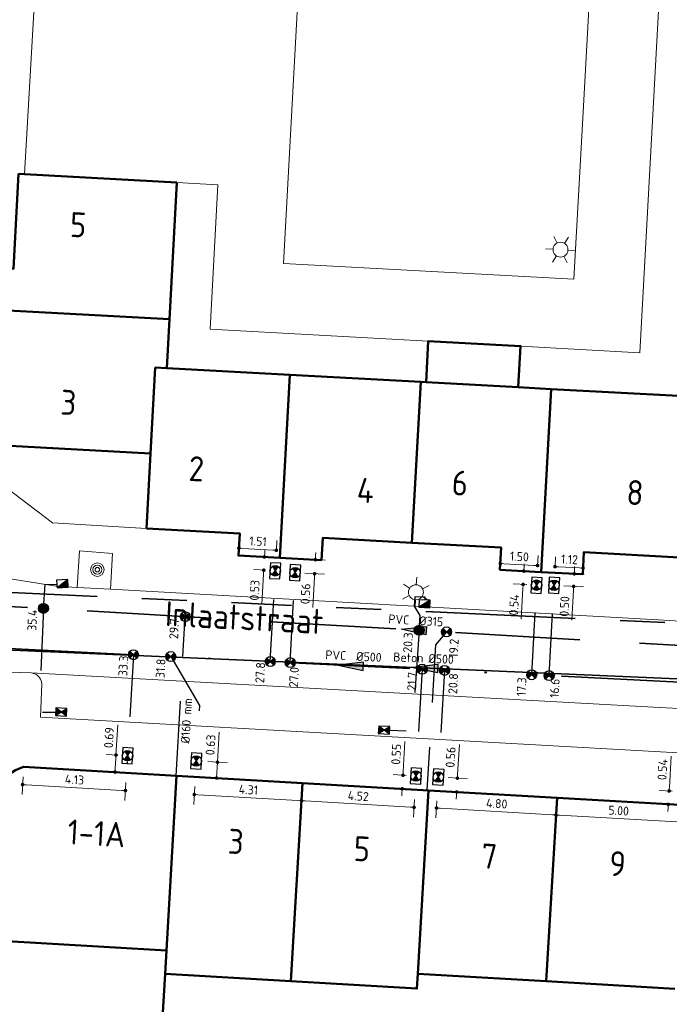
# Model space of a CAD drawing. Header units: metres. Extents: x 94680 to 94820, y 464097 to 464231.
# Tile 9 of 22: x 94748 to 94774, y 464145 to 464184. Entities that reach past the tile are written whole.
import ezdxf
from ezdxf.enums import TextEntityAlignment as Align

# ---------------------------------------------------------------- set-up
doc = ezdxf.new("R2010")
doc.units = ezdxf.units.M
for name, pattern in [('RI-DRAINAGE', [19.2, 6, -1.8, 1.8, -1.8, 2.4, -1.8, 1.8, -1.8]), ('RI-HWA', [7.4, 5, -2.4]), ('RI-HWA_HUISAANSLUITING', [4.8, 3, -1.8]), ('RI-HWA_KOLKAANSLUITING', [4.3, 2.5, -1.8]), ('RI-VWA', [11, 5, -3, 0, -3]), ('RI-VWA_HUISAANSLUITING', [6.1, 2.5, -1.8, 0, -1.8])]:
    doc.linetypes.add(name, pattern=pattern)
doc.layers.get('0').update_dxf_attribs({"linetype": 'CONTINUOUS'})
doc.layers.get('DefPoints').update_dxf_attribs({"linetype": 'CONTINUOUS'})
for name, color, linetype, lineweight in [('B_BEBOUWINGSGRENS_0', 132, 'CONTINUOUS', 50), ('B_LUIFEL_1', 132, 'CONTINUOUS', 50), ('B_TUSSENMUUR_0', 132, 'CONTINUOUS', 50), ('Q_BOOM_0', 251, 'CONTINUOUS', 13), ('Q_LICHTMAST_0', 251, 'CONTINUOUS', 13), ('R-WE-RI-DRAINAGE_DRAIN-G', 90, 'RI-DRAINAGE', 35), ('R-WE-RI-HWA_HUISAANSLUITING-G', 150, 'RI-HWA_HUISAANSLUITING', 25), ('R-WE-RI-HWA_HUISAANSLUITING_PVC-T18', 150, 'CONTINUOUS', 18), ('R-WE-RI-HWA_HULPSTUK-S', 150, 'CONTINUOUS', 25), ('R-WE-RI-HWA_HULPSTUK_INLAAT-T18', 10, 'CONTINUOUS', 18), ('R-WE-RI-HWA_KOLK-S', 150, 'CONTINUOUS', 25), ('R-WE-RI-HWA_KOLKAANSLUITING-G', 150, 'RI-HWA_KOLKAANSLUITING', 25), ('R-WE-RI-HWA_STROOMRICHTING-S', 150, 'CONTINUOUS', 25), ('R-WE-RI-HWA_TRANSPORTLEIDING-G', 150, 'RI-HWA', 35), ('R-WE-RI-VWA_HUISAANSLUITING-G', 20, 'RI-VWA_HUISAANSLUITING', 25), ('R-WE-RI-VWA_HULPSTUK-S', 20, 'CONTINUOUS', 25), ('R-WE-RI-VWA_HULPSTUK_INLAAT-T18', 10, 'CONTINUOUS', 18), ('R-WE-RI-VWA_HULPSTUK_ONTSTOPPINGSSTUK-M', 7, 'CONTINUOUS', 18), ('R-WE-RI-VWA_STROOMRICHTING-S', 20, 'CONTINUOUS', 25), ('R-WE-RI-VWA_TRANSPORTLEIDING-G', 20, 'RI-VWA', 35), ('T_HEK_0', 251, 'CONTINUOUS', 13), ('V-WE-RI-GWA_STROOMRICHTING-S', 30, 'CONTINUOUS', 25), ('V-WE-RI-GWA_TRANSPORTLEIDING-G', 30, 'RI-GWA-V', 35), ('V_WEGGRENS_0', 251, 'CONTINUOUS', 13), ('Z_GBKN_HUISNUMMER_0', 251, 'CONTINUOUS', 13), ('Z_STRAATNAAM_0', 251, 'CONTINUOUS', 13)]:
    doc.layers.add(name, color=color, linetype=linetype, lineweight=lineweight)
doc.styles.add('NLCS-ISO', font='NLCS-ISO.ttf')
doc.styles.add('NLCS-ISO-M200-T18', font='NLCS-ISO.ttf', dxfattribs={"height": 0.36})
doc.styles.get("Standard").update_dxf_attribs({"font": 'isocp.shx'})
doc.linetypes.add('RI-GWA-V', pattern='A,3,[24,NLCS.SHX,S=1,R=0,X=0,Y=0],3,-3', length=9)
doc.dimstyles.new('NLCS-M200-T18-BOL_L2_H1', dxfattribs={"dimscale": 0.2, "dimtxt": 2.5, "dimasz": 0.72, "dimexe": 2, "dimexo": 2, "dimgap": 0.7, "dimtad": 1, "dimzin": 0, "dimdsep": 46, "dimtxsty": 'NLCS-ISO-M200-T18', "dimblk": 'DOT', "dimcen": 0, "dimdle": 2, "dimclrd": 256, "dimclre": 256, "dimclrt": 10, "dimadec": 1, "dimazin": 0, "dimtfac": 1, "dimtdec": 3, "dimtofl": 0, "dimtmove": 0, "dimatfit": 3, "dimldrblk": 'DOT', "dimfxl": 2, "dimfxlon": 1, "dimtfillclr": 256, "dimtolj": 1, "dimtzin": 0, "dimlwd": -1, "dimlwe": -1, "dimarcsym": 0})

# ---------------------------------------------------------------- blocks, each defined once
blk = doc.blocks.new('SRI-HULP_ONTSTOP-SO')
at = {"ltscale": 0.1}
for points in [[(-0.87, 0.58, 0.148069), (-1.05, 0, 0.148069), (-0.87, -0.58), (0, 0)], [(0, 0), (0.87, -0.58, 0.148069), (1.05, 0, 0.148069), (0.87, 0.58)]]:
    blk.add_hatch(color=256, dxfattribs=at).paths.add_polyline_path(points)
for p, q in [((0.87, 0.58), (-0.87, -0.58)), ((-0.87, 0.58), (0.87, -0.58))]:
    blk.add_line(p, q, dxfattribs=at)
at = {"flags": 128}
blk.add_lwpolyline([(-1.58, -1.05), (1.57, -1.05), (1.57, 1.05), (-1.58, 1.05)], close=True, dxfattribs=at)
at = {"ltscale": 0.1}
blk.add_circle((0, 0), 1.05, dxfattribs=at)
blk = doc.blocks.new('*U133')
at = {"ltscale": 0.1}
blk.add_hatch(color=256, dxfattribs=at).paths.add_polyline_path([(-2.5, 0), (2.5, -0.83), (2.5, 0.83)])
at = {"ltscale": 0.1, "flags": 128}
blk.add_lwpolyline([(-2.5, 0), (2.5, -0.83), (2.5, 0.83)], close=True, dxfattribs=at)
at = {"ltscale": 0.1, "style": 'NLCS-ISO'}
for tag, p in [('BOBL', (-85.09, 0)), ('MAT', (-1, 0.5))]:
    blk.add_attdef(tag, text='', height=1.8, dxfattribs=at).set_placement(p, align=Align.BOTTOM_RIGHT)
for tag, p in [('DIA', (1, 0.5)), ('BOBR', (115.13, 0))]:
    blk.add_attdef(tag, text='', height=1.8, dxfattribs=at).set_placement(p, align=Align.BOTTOM_LEFT)
blk.add_attdef('JVA', text='', height=1.8, dxfattribs=at).set_placement((0, -1), align=Align.TOP_CENTER)
blk = doc.blocks.new('N-SRI-KOLK_STRAAT_450X300-SO')
h = blk.add_hatch(color=256)
h.dxf.hatch_style = 1
h.paths.add_polyline_path([(0, 0.75), (-1.125, 1.5), (-1.125, 0)])
h.paths.add_polyline_path([(1.125, 0), (1.125, 1.5), (0, 0.75)])
for p, q in [((-1.125, 0), (1.125, 1.5)), ((1.125, 0), (-1.125, 1.5))]:
    blk.add_line(p, q)
at = {"flags": 128}
blk.add_lwpolyline([(-1.125, 0), (1.125, 0), (1.125, 1.5), (-1.125, 1.5)], close=True, dxfattribs=at)
blk = doc.blocks.new('N-SRI-KOLK_TROTTOIR-SO')
blk.add_hatch(color=256).paths.add_polyline_path([(1.125, 1.5), (-1.125, 1.5), (-1.125, 0)])
blk.add_line((-1.125, 0), (1.125, 1.5))
at = {"flags": 128}
blk.add_lwpolyline([(-1.125, 0), (1.125, 0), (1.125, 1.5), (-1.125, 1.5)], close=True, dxfattribs=at)
blk = doc.blocks.new('_Dot')
at = {"color": 0, "linetype": 'ByBlock', "lineweight": -2}
blk.add_line((-0.5, 0), (-1, 0), dxfattribs=at)
at = {"color": 0, "linetype": 'ByBlock', "const_width": 0.5}
blk.add_lwpolyline([(-0.25, 0, 1), (0.25, 0, 1)], format="xyb", close=True, dxfattribs=at)
blk = doc.blocks.new('*D49')
at = {"layer": 'DefPoints', "color": 0, "transparency": 16777216}
for p in [(94769.391, 464152.942), (94774.38, 464152.651, 0.117), (94769.351, 464152.254)]:
    blk.add_point(p, dxfattribs=at)
at = {"layer": 'R-WE-RI-VWA_HULPSTUK_ONTSTOPPINGSSTUK-M', "transparency": 16777216}
for p, q in [((94769.368, 464152.543), (94769.328, 464151.855)), ((94774.196, 464151.972), (94769.495, 464152.246)), ((94774.356, 464152.254), (94774.316, 464151.564))]:
    blk.add_line(p, q, dxfattribs=at)
at = {"layer": 'R-WE-RI-VWA_HULPSTUK_ONTSTOPPINGSSTUK-M', "transparency": 16777216, "xscale": 0.144, "yscale": 0.144, "zscale": 0.144}
for p, rotation in [((94769.351, 464152.254), 176.6667951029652), ((94774.34, 464151.964), 356.6667951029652)]:
    blk.add_blockref('_Dot', p, dxfattribs=dict(at, rotation=rotation))
at = {"layer": 'R-WE-RI-VWA_HULPSTUK_ONTSTOPPINGSSTUK-M', "color": 10, "transparency": 16777216, "insert": (94771.864, 464152.428), "char_height": 0.36, "attachment_point": 5, "rotation": 356.6668, "style": 'NLCS-ISO-M200-T18'}
blk.add_mtext('\\A1;5.00', dxfattribs=at)
blk = doc.blocks.new('*D50')
at = {"layer": 'DefPoints', "color": 0, "transparency": 16777216}
for p in [(94764.597, 464153.221, 0.133), (94769.391, 464152.941), (94769.351, 464152.254)]:
    blk.add_point(p, dxfattribs=at)
at = {"layer": 'R-WE-RI-VWA_HULPSTUK_ONTSTOPPINGSSTUK-M', "transparency": 16777216}
for p, q in [((94764.573, 464152.825), (94764.533, 464152.135)), ((94764.7, 464152.526), (94769.207, 464152.263)), ((94769.368, 464152.542), (94769.328, 464151.855))]:
    blk.add_line(p, q, dxfattribs=at)
at = {"layer": 'R-WE-RI-VWA_HULPSTUK_ONTSTOPPINGSSTUK-M', "transparency": 16777216, "xscale": 0.144, "yscale": 0.144, "zscale": 0.144}
for p, rotation in [((94764.556, 464152.534), 176.6595271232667), ((94769.351, 464152.254), 356.6595271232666)]:
    blk.add_blockref('_Dot', p, dxfattribs=dict(at, rotation=rotation))
at = {"layer": 'R-WE-RI-VWA_HULPSTUK_ONTSTOPPINGSSTUK-M', "color": 10, "transparency": 16777216, "insert": (94766.972, 464152.714), "char_height": 0.36, "attachment_point": 5, "rotation": 356.6595, "style": 'NLCS-ISO-M200-T18'}
blk.add_mtext('\\A1;4.80', dxfattribs=at)
blk = doc.blocks.new('*D51')
at = {"layer": 'DefPoints', "color": 0, "transparency": 16777216}
for p in [(94759.181, 464153.537), (94763.698, 464153.274, 0.134), (94763.656, 464152.562)]:
    blk.add_point(p, dxfattribs=at)
at = {"layer": 'R-WE-RI-VWA_HULPSTUK_ONTSTOPPINGSSTUK-M', "transparency": 16777216}
for p, q in [((94759.158, 464153.138), (94759.116, 464152.426)), ((94759.283, 464152.817), (94763.512, 464152.571)), ((94763.675, 464152.877), (94763.633, 464152.163))]:
    blk.add_line(p, q, dxfattribs=at)
at = {"layer": 'R-WE-RI-VWA_HULPSTUK_ONTSTOPPINGSSTUK-M', "transparency": 16777216, "xscale": 0.144, "yscale": 0.144, "zscale": 0.144}
for p, rotation in [((94759.14, 464152.826), 176.6620939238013), ((94763.656, 464152.562), 356.6620939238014)]:
    blk.add_blockref('_Dot', p, dxfattribs=dict(at, rotation=rotation))
at = {"layer": 'R-WE-RI-VWA_HULPSTUK_ONTSTOPPINGSSTUK-M', "color": 10, "transparency": 16777216, "insert": (94761.416, 464153.014), "char_height": 0.36, "attachment_point": 5, "rotation": 356.6621, "style": 'NLCS-ISO-M200-T18'}
blk.add_mtext('\\A1;4.52', dxfattribs=at)
blk = doc.blocks.new('*D52')
at = {"layer": 'DefPoints', "color": 0, "transparency": 16777216}
for p in [(94754.88, 464153.788, 0.15), (94759.181, 464153.537), (94759.139, 464152.824)]:
    blk.add_point(p, dxfattribs=at)
at = {"layer": 'R-WE-RI-VWA_HULPSTUK_ONTSTOPPINGSSTUK-M', "transparency": 16777216}
for p, q in [((94754.856, 464153.392), (94754.815, 464152.675)), ((94754.982, 464153.066), (94758.996, 464152.832)), ((94759.158, 464153.138), (94759.116, 464152.424))]:
    blk.add_line(p, q, dxfattribs=at)
at = {"layer": 'R-WE-RI-VWA_HULPSTUK_ONTSTOPPINGSSTUK-M', "transparency": 16777216, "xscale": 0.144, "yscale": 0.144, "zscale": 0.144}
for p, rotation in [((94754.838, 464153.075), 176.6594581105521), ((94759.139, 464152.824), 356.6594581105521)]:
    blk.add_blockref('_Dot', p, dxfattribs=dict(at, rotation=rotation))
at = {"layer": 'R-WE-RI-VWA_HULPSTUK_ONTSTOPPINGSSTUK-M', "color": 10, "transparency": 16777216, "insert": (94757.007, 464153.269), "char_height": 0.36, "attachment_point": 5, "rotation": 356.6595, "style": 'NLCS-ISO-M200-T18'}
blk.add_mtext('\\A1;4.31', dxfattribs=at)
blk = doc.blocks.new('*D53')
at = {"layer": 'DefPoints', "color": 0, "transparency": 16777216}
for p in [(94747.99, 464154.19), (94752.118, 464153.949, 0.153), (94752.076, 464153.234)]:
    blk.add_point(p, dxfattribs=at)
at = {"layer": 'R-WE-RI-VWA_HULPSTUK_ONTSTOPPINGSSTUK-M', "transparency": 16777216}
for p, q in [((94747.967, 464153.791), (94747.925, 464153.076)), ((94748.092, 464153.467), (94751.932, 464153.243)), ((94752.095, 464153.554), (94752.053, 464152.835))]:
    blk.add_line(p, q, dxfattribs=at)
at = {"layer": 'R-WE-RI-VWA_HULPSTUK_ONTSTOPPINGSSTUK-M', "transparency": 16777216, "xscale": 0.144, "yscale": 0.144, "zscale": 0.144}
for p, rotation in [((94747.948, 464153.475), 176.6614519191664), ((94752.076, 464153.234), 356.6614519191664)]:
    blk.add_blockref('_Dot', p, dxfattribs=dict(at, rotation=rotation))
at = {"layer": 'R-WE-RI-VWA_HULPSTUK_ONTSTOPPINGSSTUK-M', "color": 10, "transparency": 16777216, "insert": (94750.031, 464153.674), "char_height": 0.36, "attachment_point": 5, "rotation": 356.6615, "style": 'NLCS-ISO-M200-T18'}
blk.add_mtext('\\A1;4.13', dxfattribs=at)
blk = doc.blocks.new('*D54')
at = {"layer": 'DefPoints', "color": 0, "transparency": 16777216}
for p in [(94751.695, 464154.661), (94752.158, 464154.634, 0.153), (94752.118, 464153.949, 0.153)]:
    blk.add_point(p, dxfattribs=at)
at = {"layer": 'R-WE-RI-VWA_HULPSTUK_ONTSTOPPINGSSTUK-M', "transparency": 16777216}
for p, q in [((94751.695, 464154.661), (94751.766, 464155.875)), ((94751.764, 464154.657), (94751.296, 464154.685)), ((94751.663, 464154.12), (94751.687, 464154.518)), ((94751.724, 464153.972), (94751.256, 464153.999))]:
    blk.add_line(p, q, dxfattribs=at)
at = {"layer": 'R-WE-RI-VWA_HULPSTUK_ONTSTOPPINGSSTUK-M', "transparency": 16777216, "xscale": 0.144, "yscale": 0.144, "zscale": 0.144}
for p, rotation in [((94751.695, 464154.661), 86.66145191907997), ((94751.655, 464153.976), 266.66145191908)]:
    blk.add_blockref('_Dot', p, dxfattribs=dict(at, rotation=rotation))
at = {"layer": 'R-WE-RI-VWA_HULPSTUK_ONTSTOPPINGSSTUK-M', "color": 10, "transparency": 16777216, "insert": (94751.415, 464155.359), "char_height": 0.36, "attachment_point": 5, "rotation": 86.6615, "style": 'NLCS-ISO-M200-T18'}
blk.add_mtext('\\A1;0.69', dxfattribs=at)
blk = doc.blocks.new('*D55')
at = {"layer": 'DefPoints', "color": 0, "transparency": 16777216}
for p in [(94754.916, 464154.421, 0.15), (94755.767, 464154.372), (94754.88, 464153.788, 0.15)]:
    blk.add_point(p, dxfattribs=at)
at = {"layer": 'R-WE-RI-VWA_HULPSTUK_ONTSTOPPINGSSTUK-M', "transparency": 16777216}
for p, q in [((94755.767, 464154.372), (94755.838, 464155.585)), ((94755.374, 464154.395), (94756.167, 464154.348)), ((94755.739, 464153.882), (94755.759, 464154.228)), ((94755.337, 464153.761), (94756.13, 464153.715))]:
    blk.add_line(p, q, dxfattribs=at)
at = {"layer": 'R-WE-RI-VWA_HULPSTUK_ONTSTOPPINGSSTUK-M', "transparency": 16777216, "xscale": 0.144, "yscale": 0.144, "zscale": 0.144}
for p, rotation in [((94755.767, 464154.372), 86.65945811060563), ((94755.73, 464153.738), 266.6594581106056)]:
    blk.add_blockref('_Dot', p, dxfattribs=dict(at, rotation=rotation))
at = {"layer": 'R-WE-RI-VWA_HULPSTUK_ONTSTOPPINGSSTUK-M', "color": 10, "transparency": 16777216, "insert": (94755.488, 464155.069), "char_height": 0.36, "attachment_point": 5, "rotation": 86.6595, "style": 'NLCS-ISO-M200-T18'}
blk.add_mtext('\\A1;0.63', dxfattribs=at)
blk = doc.blocks.new('*D56')
at = {"layer": 'DefPoints', "color": 0, "transparency": 16777216}
for p in [(94763.209, 464153.85), (94763.73, 464153.82, 0.134), (94763.698, 464153.274, 0.134)]:
    blk.add_point(p, dxfattribs=at)
at = {"layer": 'R-WE-RI-VWA_HULPSTUK_ONTSTOPPINGSSTUK-M', "transparency": 16777216}
for p, q in [((94763.218, 464153.994), (94763.288, 464155.208)), ((94763.334, 464153.843), (94762.81, 464153.874)), ((94763.303, 464153.297), (94762.778, 464153.327)), ((94763.169, 464153.16), (94763.161, 464153.016))]:
    blk.add_line(p, q, dxfattribs=at)
at = {"layer": 'R-WE-RI-VWA_HULPSTUK_ONTSTOPPINGSSTUK-M', "transparency": 16777216, "xscale": 0.144, "yscale": 0.144, "zscale": 0.144}
for p, rotation in [((94763.209, 464153.85), 266.6620939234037), ((94763.177, 464153.304), 86.66209392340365)]:
    blk.add_blockref('_Dot', p, dxfattribs=dict(at, rotation=rotation))
at = {"layer": 'R-WE-RI-VWA_HULPSTUK_ONTSTOPPINGSSTUK-M', "color": 10, "transparency": 16777216, "insert": (94762.938, 464154.692), "char_height": 0.36, "attachment_point": 5, "rotation": 86.6621, "style": 'NLCS-ISO-M200-T18'}
blk.add_mtext('\\A1;0.55', dxfattribs=at)
blk = doc.blocks.new('*D57')
at = {"layer": 'DefPoints', "color": 0, "transparency": 16777216}
for p in [(94764.629, 464153.777, 0.133), (94765.393, 464153.732), (94764.597, 464153.221, 0.133)]:
    blk.add_point(p, dxfattribs=at)
at = {"layer": 'R-WE-RI-VWA_HULPSTUK_ONTSTOPPINGSSTUK-M', "transparency": 16777216}
for p, q in [((94765.401, 464153.876), (94765.472, 464155.09)), ((94765.026, 464153.754), (94765.792, 464153.709)), ((94764.993, 464153.198), (94765.759, 464153.153)), ((94765.352, 464153.033), (94765.343, 464152.889))]:
    blk.add_line(p, q, dxfattribs=at)
at = {"layer": 'R-WE-RI-VWA_HULPSTUK_ONTSTOPPINGSSTUK-M', "transparency": 16777216, "xscale": 0.144, "yscale": 0.144, "zscale": 0.144}
for p, rotation in [((94765.393, 464153.732), 266.6674406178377), ((94765.36, 464153.177), 86.66744061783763)]:
    blk.add_blockref('_Dot', p, dxfattribs=dict(at, rotation=rotation))
at = {"layer": 'R-WE-RI-VWA_HULPSTUK_ONTSTOPPINGSSTUK-M', "color": 10, "transparency": 16777216, "insert": (94765.121, 464154.574), "char_height": 0.36, "attachment_point": 5, "rotation": 86.6674, "style": 'NLCS-ISO-M200-T18'}
blk.add_mtext('\\A1;0.56', dxfattribs=at)
blk = doc.blocks.new('*D58')
at = {"layer": 'DefPoints', "color": 0, "transparency": 16777216}
for p in [(94773.888, 464153.217), (94774.411, 464153.186, 0.117), (94774.38, 464152.651, 0.117)]:
    blk.add_point(p, dxfattribs=at)
at = {"layer": 'R-WE-RI-VWA_HULPSTUK_ONTSTOPPINGSSTUK-M', "transparency": 16777216}
for p, q in [((94773.896, 464153.361), (94773.969, 464154.611)), ((94774.015, 464153.21), (94773.489, 464153.24)), ((94773.983, 464152.675), (94773.458, 464152.705)), ((94773.848, 464152.538), (94773.84, 464152.394))]:
    blk.add_line(p, q, dxfattribs=at)
at = {"layer": 'R-WE-RI-VWA_HULPSTUK_ONTSTOPPINGSSTUK-M', "transparency": 16777216, "xscale": 0.144, "yscale": 0.144, "zscale": 0.144}
for p, rotation in [((94773.888, 464153.217), 266.6667951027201), ((94773.857, 464152.682), 86.66679510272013)]:
    blk.add_blockref('_Dot', p, dxfattribs=dict(at, rotation=rotation))
at = {"layer": 'R-WE-RI-VWA_HULPSTUK_ONTSTOPPINGSSTUK-M', "color": 10, "transparency": 16777216, "insert": (94773.618, 464154.076), "char_height": 0.36, "attachment_point": 5, "rotation": 86.6668, "style": 'NLCS-ISO-M200-T18'}
blk.add_mtext('\\A1;0.54', dxfattribs=at)
blk = doc.blocks.new('*D60')
at = {"layer": 'DefPoints', "color": 0, "transparency": 16777216}
for p in [(94756.627, 464162.967), (94756.61, 464162.673), (94758.113, 464162.589, 0.144)]:
    blk.add_point(p, dxfattribs=at)
at = {"layer": 'R-WE-RI-VWA_HULPSTUK_ONTSTOPPINGSSTUK-M', "transparency": 16777216}
for p, q in [((94756.627, 464162.967), (94756.649, 464163.366)), ((94758.13, 464162.891), (94758.152, 464163.282)), ((94757.986, 464162.891), (94756.77, 464162.959))]:
    blk.add_line(p, q, dxfattribs=at)
at = {"layer": 'R-WE-RI-VWA_HULPSTUK_ONTSTOPPINGSSTUK-M', "transparency": 16777216, "xscale": 0.144, "yscale": 0.144, "zscale": 0.144}
for p, rotation in [((94756.627, 464162.967), 176.7845160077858), ((94758.129, 464162.882), 356.7845160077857)]:
    blk.add_blockref('_Dot', p, dxfattribs=dict(at, rotation=rotation))
at = {"layer": 'R-WE-RI-VWA_HULPSTUK_ONTSTOPPINGSSTUK-M', "color": 10, "transparency": 16777216, "insert": (94757.396, 464163.244), "char_height": 0.36, "attachment_point": 5, "rotation": 356.7845, "style": 'NLCS-ISO-M200-T18'}
blk.add_mtext('\\A1;1.51', dxfattribs=at)
blk = doc.blocks.new('*D62')
at = {"layer": 'DefPoints', "color": 0, "transparency": 16777216}
for p in [(94758.113, 464162.589, 0.144), (94757.624, 464162.083), (94758.084, 464162.059, 0.144)]:
    blk.add_point(p, dxfattribs=at)
at = {"layer": 'R-WE-RI-VWA_HULPSTUK_ONTSTOPPINGSSTUK-M', "transparency": 16777216}
for p, q in [((94757.661, 464162.757), (94757.669, 464162.901)), ((94757.719, 464162.61), (94757.254, 464162.635)), ((94757.69, 464162.08), (94757.225, 464162.105)), ((94757.617, 464161.94), (94757.551, 464160.725))]:
    blk.add_line(p, q, dxfattribs=at)
at = {"layer": 'R-WE-RI-VWA_HULPSTUK_ONTSTOPPINGSSTUK-M', "transparency": 16777216, "xscale": 0.144, "yscale": 0.144, "zscale": 0.144}
for p, rotation in [((94757.653, 464162.614), 266.9059419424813), ((94757.624, 464162.083), 86.90594194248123)]:
    blk.add_blockref('_Dot', p, dxfattribs=dict(at, rotation=rotation))
at = {"layer": 'R-WE-RI-VWA_HULPSTUK_ONTSTOPPINGSSTUK-M', "color": 10, "transparency": 16777216, "insert": (94757.26, 464161.278), "char_height": 0.36, "attachment_point": 5, "rotation": 86.9059, "style": 'NLCS-ISO-M200-T18'}
blk.add_mtext('\\A1;0.53', dxfattribs=at)
blk = doc.blocks.new('*D63')
at = {"layer": 'DefPoints', "color": 0, "transparency": 16777216}
for p in [(94758.912, 464162.546, 0.143), (94758.881, 464161.983, 0.143), (94759.663, 464161.941)]:
    blk.add_point(p, dxfattribs=at)
at = {"layer": 'R-WE-RI-VWA_HULPSTUK_ONTSTOPPINGSSTUK-M', "transparency": 16777216}
for p, q in [((94759.308, 464162.524), (94760.093, 464162.482)), ((94759.701, 464162.647), (94759.709, 464162.791)), ((94759.278, 464161.962), (94760.062, 464161.92)), ((94759.655, 464161.797), (94759.589, 464160.583))]:
    blk.add_line(p, q, dxfattribs=at)
at = {"layer": 'R-WE-RI-VWA_HULPSTUK_ONTSTOPPINGSSTUK-M', "transparency": 16777216, "xscale": 0.144, "yscale": 0.144, "zscale": 0.144}
for p, rotation in [((94759.693, 464162.503), 266.9059419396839), ((94759.663, 464161.941), 86.90594193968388)]:
    blk.add_blockref('_Dot', p, dxfattribs=dict(at, rotation=rotation))
at = {"layer": 'R-WE-RI-VWA_HULPSTUK_ONTSTOPPINGSSTUK-M', "color": 10, "transparency": 16777216, "insert": (94759.299, 464161.136), "char_height": 0.36, "attachment_point": 5, "rotation": 86.9059, "style": 'NLCS-ISO-M200-T18'}
blk.add_mtext('\\A1;0.56', dxfattribs=at)
blk = doc.blocks.new('*D64')
at = {"layer": 'DefPoints', "color": 0, "transparency": 16777216}
for p in [(94767.1, 464162.1), (94768.598, 464162.019, 0.127), (94768.612, 464162.271)]:
    blk.add_point(p, dxfattribs=at)
at = {"layer": 'R-WE-RI-VWA_HULPSTUK_ONTSTOPPINGSSTUK-M', "transparency": 16777216}
for p, q in [((94767.114, 464162.352), (94767.135, 464162.751)), ((94768.612, 464162.278), (94768.633, 464162.67)), ((94767.257, 464162.344), (94768.468, 464162.278))]:
    blk.add_line(p, q, dxfattribs=at)
at = {"layer": 'R-WE-RI-VWA_HULPSTUK_ONTSTOPPINGSSTUK-M', "transparency": 16777216, "xscale": 0.144, "yscale": 0.144, "zscale": 0.144}
for p, rotation in [((94767.114, 464162.352), 176.8966406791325), ((94768.612, 464162.271), 356.8966406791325)]:
    blk.add_blockref('_Dot', p, dxfattribs=dict(at, rotation=rotation))
at = {"layer": 'R-WE-RI-VWA_HULPSTUK_ONTSTOPPINGSSTUK-M', "color": 10, "transparency": 16777216, "insert": (94767.88, 464162.631), "char_height": 0.36, "attachment_point": 5, "rotation": 356.8966, "style": 'NLCS-ISO-M200-T18'}
blk.add_mtext('\\A1;1.50', dxfattribs=at)
blk = doc.blocks.new('*D65')
at = {"layer": 'DefPoints', "color": 0, "transparency": 16777216}
for p in [(94770.433, 464162.166), (94769.297, 464161.981, 0.126), (94770.42, 464161.92)]:
    blk.add_point(p, dxfattribs=at)
at = {"layer": 'R-WE-RI-VWA_HULPSTUK_ONTSTOPPINGSSTUK-M', "transparency": 16777216}
for p, q in [((94769.311, 464162.234), (94769.332, 464162.626)), ((94770.433, 464162.166), (94770.455, 464162.565)), ((94769.454, 464162.219), (94770.29, 464162.173))]:
    blk.add_line(p, q, dxfattribs=at)
at = {"layer": 'R-WE-RI-VWA_HULPSTUK_ONTSTOPPINGSSTUK-M', "transparency": 16777216, "xscale": 0.144, "yscale": 0.144, "zscale": 0.144}
for p, rotation in [((94769.31, 464162.227), 176.8966406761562), ((94770.433, 464162.166), 356.8966406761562)]:
    blk.add_blockref('_Dot', p, dxfattribs=dict(at, rotation=rotation))
at = {"layer": 'R-WE-RI-VWA_HULPSTUK_ONTSTOPPINGSSTUK-M', "color": 10, "transparency": 16777216, "insert": (94769.889, 464162.516), "char_height": 0.36, "attachment_point": 5, "rotation": 356.8966, "style": 'NLCS-ISO-M200-T18'}
blk.add_mtext('\\A1;1.12', dxfattribs=at)
blk = doc.blocks.new('*D66')
at = {"layer": 'DefPoints', "color": 0, "transparency": 16777216}
for p in [(94768.598, 464162.019, 0.127), (94768.03, 464161.512), (94768.569, 464161.482, 0.127)]:
    blk.add_point(p, dxfattribs=at)
at = {"layer": 'R-WE-RI-VWA_HULPSTUK_ONTSTOPPINGSSTUK-M', "transparency": 16777216}
for p, q in [((94768.202, 464162.04), (94767.659, 464162.07)), ((94768.067, 464162.192), (94768.074, 464162.336)), ((94768.173, 464161.504), (94767.63, 464161.533)), ((94768.022, 464161.368), (94767.954, 464160.118))]:
    blk.add_line(p, q, dxfattribs=at)
at = {"layer": 'R-WE-RI-VWA_HULPSTUK_ONTSTOPPINGSSTUK-M', "transparency": 16777216, "xscale": 0.144, "yscale": 0.144, "zscale": 0.144}
for p, rotation in [((94768.059, 464162.048), 266.8966406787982), ((94768.03, 464161.512), 86.89664067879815)]:
    blk.add_blockref('_Dot', p, dxfattribs=dict(at, rotation=rotation))
at = {"layer": 'R-WE-RI-VWA_HULPSTUK_ONTSTOPPINGSSTUK-M', "color": 10, "transparency": 16777216, "insert": (94767.665, 464160.688), "char_height": 0.36, "attachment_point": 5, "rotation": 86.8966, "style": 'NLCS-ISO-M200-T18'}
blk.add_mtext('\\A1;0.54', dxfattribs=at)
blk = doc.blocks.new('*D67')
at = {"layer": 'DefPoints', "color": 0, "transparency": 16777216}
for p in [(94769.297, 464161.981, 0.126), (94769.27, 464161.477, 0.126), (94770.054, 464161.435)]:
    blk.add_point(p, dxfattribs=at)
at = {"layer": 'R-WE-RI-VWA_HULPSTUK_ONTSTOPPINGSSTUK-M', "transparency": 16777216}
for p, q in [((94770.089, 464162.082), (94770.097, 464162.226)), ((94769.694, 464161.959), (94770.481, 464161.917)), ((94769.667, 464161.456), (94770.453, 464161.413)), ((94770.046, 464161.291), (94769.98, 464160.077))]:
    blk.add_line(p, q, dxfattribs=at)
at = {"layer": 'R-WE-RI-VWA_HULPSTUK_ONTSTOPPINGSSTUK-M', "transparency": 16777216, "xscale": 0.144, "yscale": 0.144, "zscale": 0.144}
for p, rotation in [((94770.081, 464161.938), 266.8966406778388), ((94770.054, 464161.435), 86.89664067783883)]:
    blk.add_blockref('_Dot', p, dxfattribs=dict(at, rotation=rotation))
at = {"layer": 'R-WE-RI-VWA_HULPSTUK_ONTSTOPPINGSSTUK-M', "color": 10, "transparency": 16777216, "insert": (94769.69, 464160.629), "char_height": 0.36, "attachment_point": 5, "rotation": 86.8966, "style": 'NLCS-ISO-M200-T18'}
blk.add_mtext('\\A1;0.50', dxfattribs=at)
blk = doc.blocks.new('*U234')
at = {"ltscale": 0.1}
blk.add_hatch(color=256, dxfattribs=at).paths.add_polyline_path([(-2.5, 0), (2.5, 0.83), (2.5, -0.83)])
at = {"ltscale": 0.1, "flags": 128}
blk.add_lwpolyline([(-2.5, 0), (2.5, 0.83), (2.5, -0.83)], close=True, dxfattribs=at)
at = {"ltscale": 0.1, "style": 'NLCS-ISO'}
for tag, p in [('BOBL', (-94.78, 0)), ('MAT', (-1, 0.5))]:
    blk.add_attdef(tag, text='', height=1.8, dxfattribs=at).set_placement(p, align=Align.BOTTOM_RIGHT)
for tag, p in [('DIA', (1, 0.5)), ('BOBR', (93.97, 0))]:
    blk.add_attdef(tag, text='', height=1.8, dxfattribs=at).set_placement(p, align=Align.BOTTOM_LEFT)
blk.add_attdef('JVA', text='', height=1.8, dxfattribs=at).set_placement((0, -1), align=Align.TOP_CENTER)
blk = doc.blocks.new('Q_LICHTMAST')
for points in [[(0, 0.3), (0, 0.6)], [(-0.26, 0.15), (-0.52, 0.3)], [(0.26, 0.15), (0.52, 0.3)], [(-0.26, -0.15), (-0.52, -0.3)], [(0, -0.3), (0, -0.6)], [(0.26, -0.15), (0.52, -0.3)]]:
    blk.add_lwpolyline(points)
blk.add_circle((0, 0), 0.3)
blk = doc.blocks.new('Q_BOOM')
for radius in [0.27, 0.18, 0.09]:
    blk.add_circle((0, 0), radius)
blk = doc.blocks.new('Achtergrond')
at = {"layer": 'B_BEBOUWINGSGRENS_0'}
for p, q in [((94748.03, 464177.987), (94754.14, 464177.65)), ((94754.14, 464177.65), (94753.846, 464172.166)), ((94753.846, 464172.166), (94753.74, 464170.2)), ((94753.74, 464170.2), (94758.676, 464169.931)), ((94758.676, 464169.931), (94763.922, 464169.645)), ((94763.922, 464169.645), (94764.136, 464169.633)), ((94764.136, 464169.633), (94767.836, 464169.431)), ((94767.836, 464169.431), (94769.161, 464169.359)), ((94769.161, 464169.359), (94774.27, 464169.08)), ((94753.08, 464166.77), (94747.19, 464167.09)), ((94754.127, 464153.832), (94759.181, 464153.537)), ((94759.181, 464153.537), (94764.239, 464153.242)), ((94764.239, 464153.242), (94769.391, 464152.942)), ((94769.391, 464152.942), (94774.542, 464152.642)), ((94753.663, 464145.879), (94753.308, 464139.802)), ((94758.717, 464145.58), (94753.663, 464145.879)), ((94768.961, 464145.575), (94763.81, 464145.88)), ((94774.112, 464145.269), (94768.961, 464145.575))]:
    blk.add_line(p, q, dxfattribs=at)
for points in [[(94746.6, 464172.555), (94746.69, 464174.23), (94747.58, 464174.18), (94747.79, 464178), (94748.03, 464177.987)], [(94752.92, 464163.76), (94752.932, 464163.994), (94753.08, 464166.77)], [(94758.275, 464162.58), (94756.61, 464162.67), (94756.66, 464163.56), (94752.92, 464163.76)], [(94763.57, 464163.185), (94759.99, 464163.38), (94759.94, 464162.49), (94758.275, 464162.58)], [(94768.76, 464162.01), (94767.1, 464162.1), (94767.15, 464162.99), (94763.57, 464163.185)], [(94774.3, 464162.6), (94770.47, 464162.81), (94770.42, 464161.92), (94768.76, 464162.01)], [(94746.64, 464152.266), (94746.663, 464152.676), (94746.752, 464153.017), (94746.903, 464153.337), (94747.11, 464153.622), (94747.367, 464153.865), (94747.663, 464154.057), (94747.99, 464154.19), (94754.127, 464153.832)], [(94763.81, 464145.88), (94763.77, 464145.28), (94758.717, 464145.58)]]:
    blk.add_lwpolyline(points, dxfattribs=at)
at = {"layer": 'B_LUIFEL_1'}
for p, q in [((94764.226, 464171.28), (94764.136, 464169.633)), ((94767.836, 464169.431), (94767.926, 464171.078)), ((94764.136, 464169.633), (94764.136, 464169.633))]:
    blk.add_line(p, q, dxfattribs=at)
for points in [[(94767.926, 464171.078), (94767.926, 464171.082), (94764.226, 464171.284), (94764.226, 464171.28)], [(94764.136, 464169.633), (94767.836, 464169.431), (94767.836, 464169.431)]]:
    blk.add_lwpolyline(points, dxfattribs=at)
at = {"layer": 'B_TUSSENMUUR_0'}
for p, q in [((94746.6, 464172.555), (94753.846, 464172.166)), ((94753.08, 464166.77), (94753.266, 464170.225)), ((94753.266, 464170.225), (94753.74, 464170.2)), ((94758.275, 464162.58), (94758.676, 464169.931)), ((94763.922, 464169.645), (94763.57, 464163.185)), ((94769.161, 464169.359), (94768.76, 464162.01)), ((94753.717, 464146.808), (94754.127, 464153.832)), ((94758.717, 464145.58), (94759.181, 464153.537)), ((94764.239, 464153.242), (94763.81, 464145.88)), ((94769.391, 464152.942), (94768.961, 464145.575)), ((94746.361, 464147.237), (94753.717, 464146.808)), ((94753.717, 464146.808), (94753.663, 464145.879))]:
    blk.add_line(p, q, dxfattribs=at)
at = {"layer": 'T_HEK_0'}
blk.add_line((94748.42, 464184.965), (94748.03, 464177.987), dxfattribs=at)
at = {"layer": 'V_WEGGRENS_0'}
for p, q in [((94764.226, 464171.28), (94767.926, 464171.078)), ((94751.473, 464161.319), (94750.144, 464161.393)), ((94773.448, 464160.09), (94751.473, 464161.319)), ((94778.347, 464159.816), (94773.448, 464160.09)), ((94746.723, 464158.009), (94748.294, 464157.96)), ((94773.257, 464156.587), (94748.294, 464157.96)), ((94773.257, 464156.587), (94778.842, 464156.28))]:
    blk.add_line(p, q, dxfattribs=at)
for points in [[(94767.926, 464171.078), (94772.712, 464170.817), (94773.723, 464189.472)], [(94759.13, 464187.46), (94758.42, 464174.4), (94770.07, 464173.77), (94770.396, 464179.76), (94770.78, 464186.82)], [(94754.14, 464177.65), (94755.788, 464177.562), (94755.476, 464171.758), (94764.226, 464171.28)], [(94752.92, 464163.76), (94749.146, 464163.988), (94747.304, 464165.386)], [(94750.144, 464161.393), (94750.226, 464162.858), (94751.553, 464162.749), (94751.473, 464161.319)], [(94750.144, 464161.393), (94749.302, 464161.44), (94747.541, 464161.721), (94747.19, 464161.797)], [(94748.294, 464157.96), (94748.387, 464157.94), (94748.474, 464157.903), (94748.553, 464157.85), (94748.62, 464157.782), (94748.672, 464157.703), (94748.709, 464157.615), (94748.727, 464157.522), (94748.672, 464156.187), (94778.325, 464154.518)]]:
    blk.add_lwpolyline(points, dxfattribs=at)
at = {"layer": 'Q_BOOM_0', "rotation": 87}
blk.add_blockref('Q_BOOM', (94750.948, 464162.106), dxfattribs=at)
at = {"layer": 'Q_LICHTMAST_0'}
for p, rotation in [((94769.53, 464174.955), 87), ((94763.728, 464161.199), 177)]:
    blk.add_blockref('Q_LICHTMAST', p, dxfattribs=dict(at, rotation=rotation))
at = {"layer": 'Z_GBKN_HUISNUMMER_0', "linetype": 'Continuous'}
for s, rotation, p in [('5', -3.2, (94750.181, 464175.953)), ('3', -3.2, (94749.791, 464168.82)), ('2', -3, (94754.923, 464166.156)), ('6', -3.1, (94765.496, 464165.584)), ('4', -3.1, (94761.704, 464165.29)), ('8', -3.2, (94772.522, 464165.201)), ('1-1A', -3.3, (94750.913, 464151.515)), ('3', -3.3, (94756.508, 464151.189)), ('5', -3.3, (94761.564, 464150.894)), ('7', -3.3, (94766.67, 464150.596)), ('9', -3.3, (94771.821, 464150.296))]:
    blk.add_text(s, height=1, rotation=rotation, dxfattribs=at).set_placement(p, align=Align.MIDDLE)
at = {"layer": 'Z_STRAATNAAM_0', "linetype": 'Continuous'}
blk.add_text('Inlaatstraat', height=1, rotation=-3, dxfattribs=at).set_placement((94756.84, 464160.18), align=Align.MIDDLE)
blk = doc.blocks.new('SRI-HULP_INLAAT_KOLK-SO')
h = blk.add_hatch(color=256)
edge = h.paths.add_edge_path()
edge.add_arc((0, 0), 1, 0, 360)
blk.add_circle((0, 0), 1)
blk = doc.blocks.new('SRI-HULP_INLAAT_125MM-SO')
h = blk.add_hatch(color=256)
h.dxf.hatch_style = 1
h.paths.add_polyline_path([(-0.71, 0.71, 0.198912), (-1, 0, 0.198912), (-0.71, -0.71), (0, 0)])
h = blk.add_hatch(color=256)
h.dxf.hatch_style = 1
h.paths.add_polyline_path([(1, 0, 0.198912), (0.71, 0.71), (0, 0), (0.71, -0.71, 0.198912)])
for p, q in [((-0.71, 0.71), (0.71, -0.71)), ((-0.71, -0.71), (0.71, 0.71))]:
    blk.add_line(p, q)
blk.add_circle((0, 0), 1)
blk = doc.blocks.new('*U221')
at = {"ltscale": 0.1}
blk.add_hatch(color=256, dxfattribs=at).paths.add_polyline_path([(-2.5, 0), (2.5, -0.83), (2.5, 0.83)])
at = {"ltscale": 0.1, "flags": 128}
blk.add_lwpolyline([(-2.5, 0), (2.5, -0.83), (2.5, 0.83)], close=True, dxfattribs=at)
at = {"ltscale": 0.1, "style": 'NLCS-ISO'}
for tag, p in [('BOBL', (-99.56, 0)), ('MAT', (-0.5, 0.5))]:
    blk.add_attdef(tag, text='', height=1.8, dxfattribs=at).set_placement(p, align=Align.BOTTOM_RIGHT)
for tag, p in [('DIA', (0.5, 0.5)), ('BOBR', (98.83, 0))]:
    blk.add_attdef(tag, text='', height=1.8, dxfattribs=at).set_placement(p, align=Align.BOTTOM_LEFT)
blk.add_attdef('JVA', text='', height=1.8, dxfattribs=at).set_placement((0, -1), align=Align.TOP_CENTER)
at = {"ltscale": 0.1, "style": 'NLCS-ISO', "flags": 1}
blk.add_attdef('PUTNR-L', text='', height=1.8, dxfattribs=at).set_placement((-0.82, -5.89), align=Align.BOTTOM_RIGHT)
blk.add_attdef('PUTNR-L', text='', height=1.8, dxfattribs=at).set_placement((1.95, -5.77), align=Align.BOTTOM_LEFT)

msp = doc.modelspace()

# ---------------------------------------------------------------- linework, layer by layer
at = {"layer": 'R-WE-RI-DRAINAGE_DRAIN-G', "flags": 128}
msp.add_lwpolyline([(94744.947, 464161.312), (94783.74, 464159.512)], dxfattribs=at)
at = {"layer": 'R-WE-RI-HWA_HUISAANSLUITING-G', "flags": 128}
msp.add_lwpolyline([(94754.104, 464153.832), (94754.476, 464160.217)], dxfattribs=at)
at = {"layer": 'R-WE-RI-HWA_HUISAANSLUITING-G', "elevation": 0.055, "flags": 128}
msp.add_lwpolyline([(94764.959, 464159.606), (94764.513, 464159.092), (94764.172, 464153.246)], dxfattribs=at)
at = {"layer": 'R-WE-RI-HWA_KOLKAANSLUITING-G', "flags": 128}
for points in [[(94748.786, 464160.549), (94748.86, 464161.515), (94749.32, 464161.529)], [(94763.86, 464159.67), (94763.901, 464160.26), (94763.672, 464160.634), (94763.697, 464161.03), (94764.087, 464161.009), (94764.08, 464160.886)], [(94748.786, 464160.549), (94748.608, 464156.388), (94749.396, 464156.388)], [(94763.86, 464159.67), (94763.57, 464155.611), (94762.678, 464155.651)]]:
    msp.add_lwpolyline(points, dxfattribs=at)
at = {"layer": 'R-WE-RI-HWA_TRANSPORTLEIDING-G', "flags": 128}
msp.add_lwpolyline([(94743.154, 464160.878), (94784.126, 464158.487)], dxfattribs=at)
at = {"layer": 'R-WE-RI-VWA_HUISAANSLUITING-G', "flags": 128}
for points in [[(94757.887, 464158.414), (94758.113, 464162.589)], [(94758.686, 464158.373), (94758.912, 464162.546)], [(94768.374, 464157.885), (94768.598, 464162.019)], [(94769.073, 464157.85), (94769.297, 464161.981)], [(94752.394, 464158.69), (94752.118, 464153.949)], [(94753.892, 464158.615), (94755.047, 464156.656), (94754.88, 464153.788)], [(94763.98, 464158.106), (94763.698, 464153.274)], [(94764.878, 464158.061), (94764.597, 464153.221)]]:
    msp.add_lwpolyline(points, dxfattribs=at)
at = {"layer": 'R-WE-RI-VWA_TRANSPORTLEIDING-G', "elevation": 0.1, "flags": 128}
msp.add_lwpolyline([(94785.652, 464157.014), (94741.512, 464159.239)], dxfattribs=at)
at = {"layer": 'V-WE-RI-GWA_TRANSPORTLEIDING-G'}
msp.add_line((94785.953, 464157.219), (94742.275, 464159.097), dxfattribs=at)

# ---------------------------------------------------------------- block references
msp.add_blockref('Achtergrond', (0, 0))
at = {"layer": 'R-WE-RI-HWA_HULPSTUK-S', "xscale": 0.2, "yscale": 0.2, "zscale": 0.2}
for name, p in [('SRI-HULP_INLAAT_KOLK-SO', (94748.786, 464160.549)), ('SRI-HULP_INLAAT_125MM-SO', (94754.476, 464160.217)), ('SRI-HULP_INLAAT_KOLK-SO', (94763.86, 464159.67)), ('SRI-HULP_INLAAT_125MM-SO', (94764.959, 464159.606))]:
    msp.add_blockref(name, p, dxfattribs=at)
at = {"layer": 'R-WE-RI-HWA_KOLK-S'}
for name, p, xscale, yscale, zscale, rotation in [('N-SRI-KOLK_TROTTOIR-SO', (94749.536, 464161.692, -0.09), 0.2, 0.2, 0.2, 183.3868490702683), ('N-SRI-KOLK_TROTTOIR-SO', (94764.08, 464160.886, -0.02), 0.2, 0.2, 0.2, 177.3005443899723), ('N-SRI-KOLK_STRAAT_450X300-SO', (94749.488, 464156.24), 0.2000000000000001, 0.2000000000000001, 0.2000000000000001, 356.7914237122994), ('N-SRI-KOLK_STRAAT_450X300-SO', (94762.445, 464155.514), 0.2, 0.2, 0.2, 356.708819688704)]:
    msp.add_blockref(name, p, dxfattribs=dict(at, xscale=xscale, yscale=yscale, zscale=zscale, rotation=rotation))
at = {"layer": 'R-WE-RI-HWA_STROOMRICHTING-S', "xscale": 0.2, "yscale": 0.2, "zscale": 0.2, "rotation": 356.6601822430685}
msp.add_blockref('*U234', (94763.64, 464159.682), dxfattribs=at).add_auto_attribs({'MAT': 'PVC', 'DIA': '%%C315', 'BOBL': '-1,72', 'BOBR': '-1,72'})
at = {"layer": 'R-WE-RI-VWA_HULPSTUK-S', "xscale": 0.2, "yscale": 0.2, "zscale": 0.2, "rotation": 86.6250614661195}
for p in [(94758.084, 464162.059), (94758.881, 464161.983), (94768.569, 464161.482), (94769.27, 464161.477), (94752.158, 464154.634), (94754.916, 464154.421), (94763.73, 464153.82), (94764.629, 464153.777)]:
    msp.add_blockref('SRI-HULP_ONTSTOP-SO', p, dxfattribs=at)
at = {"layer": 'R-WE-RI-VWA_HULPSTUK-S', "xscale": 0.2, "yscale": 0.2, "zscale": 0.2}
for p in [(94752.394, 464158.69), (94753.892, 464158.615), (94757.887, 464158.414), (94758.686, 464158.373), (94763.98, 464158.106), (94764.878, 464158.061), (94768.374, 464157.885), (94769.073, 464157.85)]:
    msp.add_blockref('SRI-HULP_INLAAT_125MM-SO', p, dxfattribs=at)
at = {"layer": 'R-WE-RI-VWA_STROOMRICHTING-S', "xscale": 0.2, "yscale": 0.2, "zscale": 0.2, "rotation": 357.1142779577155}
msp.add_blockref('*U133', (94761.115, 464158.251), dxfattribs=at).add_auto_attribs({'MAT': 'PVC', 'DIA': '%%C500', 'BOBL': '-2,13', 'BOBR': '-1,90'})
at = {"layer": 'V-WE-RI-GWA_STROOMRICHTING-S', "xscale": 0.2, "yscale": 0.2, "zscale": 0.2, "rotation": 357.538034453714}
msp.add_blockref('*U221', (94764.114, 464158.158), dxfattribs=at).add_auto_attribs({'MAT': 'Beton', 'DIA': '%%C500', 'BOBL': '-1,70', 'BOBR': '-1,63'})

# ---------------------------------------------------------------- texts
at = {"layer": 'R-WE-RI-HWA_HUISAANSLUITING_PVC-T18', "insert": (94754.29, 464155.135), "char_height": 0.36, "attachment_point": 1, "rotation": 86.6602, "style": 'NLCS-ISO-M200-T18'}
msp.add_mtext_dynamic_manual_height_columns('%%C160 mm', width=3.13526, gutter_width=1.8, heights=[0], dxfattribs=at)
at = {"layer": 'R-WE-RI-HWA_HULPSTUK_INLAAT-T18', "char_height": 0.36, "width": 1.81903, "attachment_point": 1, "rotation": 87.3224, "style": 'NLCS-ISO-M200-T18'}
for s, insert in [('35.4', (94748.137, 464159.661)), ('29.7', (94753.827, 464159.328)), ('20.3', (94763.211, 464158.781)), ('19.2', (94765.051, 464158.578))]:
    msp.add_mtext(s, dxfattribs=dict(at, insert=insert))
at = {"layer": 'R-WE-RI-VWA_HULPSTUK_INLAAT-T18', "char_height": 0.36, "width": 1.77151, "attachment_point": 1, "rotation": 86.8697, "style": 'NLCS-ISO-M200-T18'}
for s, insert in [('33.3', (94751.786, 464157.841)), ('31.8', (94753.284, 464157.766)), ('27.8', (94757.279, 464157.564)), ('27.0', (94758.635, 464157.392)), ('21.7', (94763.372, 464157.257)), ('20.8', (94765.021, 464157.125)), ('17.3', (94767.766, 464157.036)), ('16.6', (94769.098, 464156.969))]:
    msp.add_mtext(s, dxfattribs=dict(at, insert=insert))

# ---------------------------------------------------------------- dimensions: what is measured, and where the dimension line sits
at = {"layer": 'R-WE-RI-VWA_HULPSTUK_ONTSTOPPINGSSTUK-M'}
for p1, p2, distance, picture, middle in [((94758.113, 464162.589, 0.144), (94756.61, 464162.673), -0.294, '*D60', (94757.396, 464163.244)), ((94758.113, 464162.589, 0.144), (94758.084, 464162.059, 0.144), -0.461, '*D62', (94757.26, 464161.278)), ((94767.1, 464162.1), (94768.598, 464162.019, 0.127), 0.252, '*D64', (94767.88, 464162.631)), ((94769.297, 464161.981, 0.126), (94770.42, 464161.92), 0.246, '*D65', (94769.889, 464162.516)), ((94768.598, 464162.019, 0.127), (94768.569, 464161.482, 0.127), -0.54, '*D66', (94767.665, 464160.688)), ((94769.297, 464161.981, 0.126), (94769.27, 464161.477, 0.126), 0.785, '*D67', (94769.69, 464160.629)), ((94752.118, 464153.949, 0.153), (94752.158, 464154.634, 0.153), 0.463, '*D54', (94751.415, 464155.359)), ((94754.88, 464153.788, 0.15), (94754.916, 464154.421, 0.15), -0.852, '*D55', (94755.488, 464155.069)), ((94763.698, 464153.274, 0.134), (94763.73, 464153.82, 0.134), 0.521, '*D56', (94762.938, 464154.692)), ((94764.597, 464153.221, 0.133), (94764.629, 464153.777, 0.133), -0.765, '*D57', (94765.121, 464154.574)), ((94774.38, 464152.651, 0.117), (94774.411, 464153.186, 0.117), 0.524, '*D58', (94773.618, 464154.076)), ((94747.99, 464154.19), (94752.1177, 464153.9492, 0.1527), -0.7161, '*D53', (94750.0308, 464153.6741)), ((94754.88, 464153.788, 0.15), (94759.181, 464153.537), -0.715, '*D52', (94757.007, 464153.269)), ((94759.181, 464153.537), (94763.698, 464153.274, 0.134), -0.712, '*D51', (94761.416, 464153.014)), ((94764.597, 464153.221, 0.133), (94769.391, 464152.941), -0.688, '*D50', (94766.972, 464152.714)), ((94774.38, 464152.651, 0.117), (94769.391, 464152.942), 0.689, '*D49', (94771.864, 464152.428))]:
    dim = msp.add_aligned_dim(p1=p1, p2=p2, distance=distance, dimstyle='NLCS-M200-T18-BOL_L2_H1', dxfattribs=at)
    dim.commit()
    dim.dimension.update_dxf_attribs({"geometry": picture, "text_midpoint": middle})
dim = msp.add_linear_dim(base=(94759.663, 464161.941), p1=(94758.912, 464162.546, 0.143), p2=(94758.881, 464161.983, 0.143), angle=266.9059, dimstyle='NLCS-M200-T18-BOL_L2_H1', dxfattribs=at)
dim.commit()
dim.dimension.update_dxf_attribs({"geometry": '*D63', "text_midpoint": (94759.618, 464161.118), "dimtype": 161})

doc.saveas('drawing.dxf')
